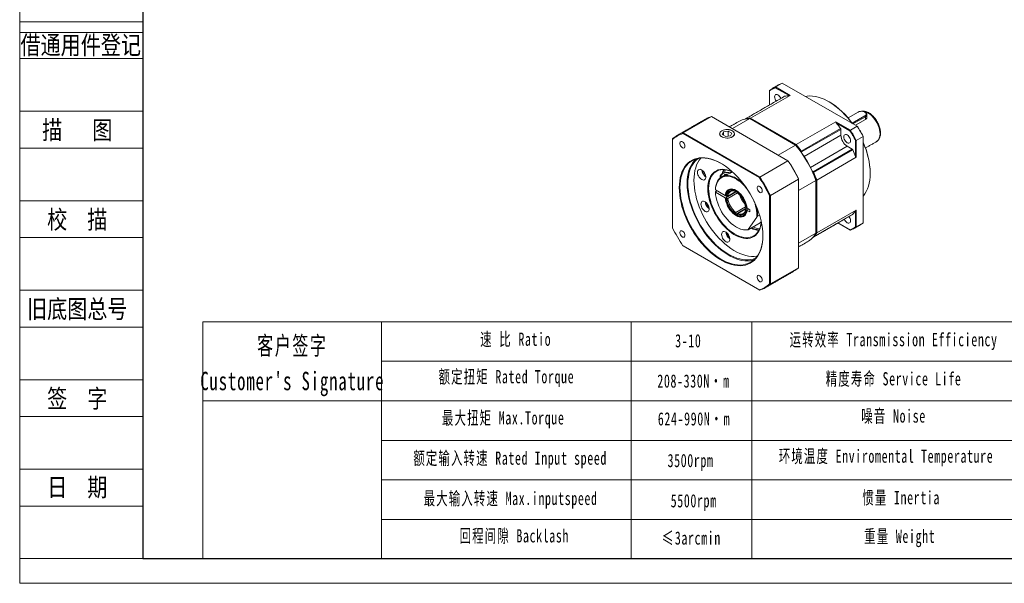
# Model space of a CAD drawing. Header units: millimetres. Extents: x -58 to 642, y -104 to 391.
# Tile 1 of 3: x -58 to 275, y -104 to 87. Entities that reach past the tile are written whole.
import ezdxf
from ezdxf.enums import TextEntityAlignment as Align

# ---------------------------------------------------------------- set-up
doc = ezdxf.new("R2010")
doc.units = ezdxf.units.MM
doc.header["$LTSCALE"] = 12
doc.layers.get('0').update_dxf_attribs({"lineweight": 18})
for name, color, linetype, lineweight in [('2细线层', 4, 'Continuous', 18), ('6文字层', 3, 'Continuous', 18), ('7标注层', 4, 'Continuous', 18), ('SLD-0', 7, 'Continuous', 18), ('图框_外框线', 7, 'Continuous', 18)]:
    doc.layers.add(name, color=color, linetype=linetype, lineweight=lineweight)
doc.styles.add('宋体', font='txt', dxfattribs={"width": 0.8})
doc.styles.add('标准', font='txt', dxfattribs={"width": 0.667})

msp = doc.modelspace()

# ---------------------------------------------------------------- linework, layer by layer
at = {"color": 7, "linetype": 'Continuous', "lineweight": 15}
for p, q in [((201.99, 61), (197.34, 63.68)), ((199.71, 65.25), (197.42, 63.93)), ((197.42, 63.93), (202.36, 61.08)), ((225.02, 50.65), (199.71, 65.25)), ((200.52, 60.79), (187.28, 53.15)), ((202.36, 61.08), (188.99, 53.37)), ((195.44, 62.58), (195.44, 57.87)), ((175.76, 53.95), (166.21, 48.44)), ((201.62, 39.02), (175.76, 53.95)), ((188.99, 53.37), (204.42, 44.46)), ((225.37, 55.43), (221.92, 53.44)), ((223.32, 51.66), (227.61, 54.14)), ((227.77, 53.88), (223.59, 51.47)), ((227.77, 53.88), (227.61, 54.14)), ((227.77, 52.93), (227.77, 53.88)), ((188.74, 53.22), (182.88, 49.84)), ((187.28, 53.15), (187.26, 53.05)), ((204.17, 44.31), (188.74, 53.22)), ((204.42, 44.46), (217.79, 52.17)), ((206.14, 42.27), (219.37, 49.91)), ((217.79, 52.17), (222.72, 49.32)), ((222.55, 49.13), (217.9, 51.81)), ((222.72, 49.32), (225.02, 50.65)), ((227.77, 52.93), (224.41, 51)), ((191.91, 33.31), (166.13, 48.2)), ((166.21, 48.44), (192.08, 33.51)), ((179.88, 48.78), (179.45, 47.85)), ((179.45, 47.85), (180.62, 47.18)), ((181.48, 49.03), (179.88, 48.78)), ((179.88, 47.61), (179.88, 48.78)), ((180.62, 47.18), (182.23, 47.42)), ((182.66, 48.35), (181.48, 49.03)), ((181.48, 47.31), (181.48, 49.03)), ((182.23, 47.42), (182.66, 48.35)), ((219.48, 49.61), (206.25, 41.96)), ((219.48, 47.66), (207.06, 40.48)), ((219.48, 49.61), (219.48, 47.66)), ((227, 47.2), (224.71, 45.88)), ((227, 17.99), (227, 47.2)), ((162.6, 46.16), (162.6, 16.39)), ((198.32, 40.93), (204.17, 44.31)), ((221.65, 43.91), (209.22, 36.74)), ((221.65, 43.91), (223.34, 42.93)), ((224.46, 40.46), (224.46, 45.83)), ((224.71, 45.88), (224.71, 40.18)), ((206.14, 42.27), (205.94, 42.12)), ((206.25, 41.96), (206.05, 41.96)), ((206.25, 41.96), (206.25, 41.68)), ((210.1, 35.29), (223.34, 42.93)), ((223.54, 42.69), (210.31, 35.04)), ((224.71, 40.18), (211.35, 32.47)), ((192.08, 33.51), (201.62, 39.02)), ((173.33, 34.59), (173.04, 35.46)), ((173.55, 34.72), (173.33, 34.59)), ((173.72, 34.32), (173.33, 34.59)), ((179.98, 33.95), (180.17, 34.36)), ((180.17, 34.36), (181.38, 34.54)), ((180.17, 34.03), (180.17, 34.36)), ((182.84, 35.26), (182.84, 35.19)), ((209.86, 35.43), (210.1, 35.29)), ((210, 35.12), (210.1, 35.29)), ((210.08, 34.95), (210.31, 35.04)), ((205.24, 32.76), (195.69, 27.25)), ((205.24, 2.89), (205.24, 32.76)), ((211.09, 32.32), (205.24, 28.94)), ((211.09, 14.5), (211.09, 32.32)), ((211.35, 32.47), (211.35, 14.65)), ((180.43, 27.22), (177.12, 29.14)), ((177.12, 28.55), (177.62, 28.84)), ((177.12, 28.4), (180.43, 26.49)), ((180.68, 26.51), (184.52, 28.73)), ((180.92, 26.96), (180.69, 27.1)), ((184.54, 28.15), (181.32, 26.29)), ((181.33, 27.02), (184.02, 28.58)), ((183.79, 28.87), (183.79, 28.6)), ((184.43, 28.8), (184.04, 28.57)), ((184.43, 28.23), (184.43, 28.5)), ((195.44, -2.57), (195.44, 27.2)), ((195.69, 27.25), (195.69, -2.62)), ((174.33, 24.06), (174.25, 24.63)), ((174.57, 24.2), (174.33, 24.06)), ((174.89, 23.51), (174.33, 24.06)), ((180.68, 26.37), (180.92, 26.23)), ((184.04, 21.56), (187.28, 23.42)), ((187.53, 23.15), (187.29, 23.29)), ((183.79, 21.24), (183.79, 20.97)), ((187.77, 23.12), (183.92, 20.89)), ((184.43, 20.6), (184.43, 20.87)), ((187.39, 22.75), (184.68, 21.19)), ((187.3, 22.55), (187.53, 22.41)), ((187.4, 22.78), (187.78, 23)), ((188.69, 22.46), (187.79, 22.98)), ((188.28, 22.7), (187.79, 22.41)), ((188.29, 22.69), (187.79, 22.39)), ((187.79, 22.24), (188.69, 21.72)), ((188.69, 21.72), (188.69, 22.46)), ((191.35, 20.24), (192.03, 20.63)), ((210.31, 13.27), (223.54, 20.91)), ((211.35, 14.65), (224.71, 22.36)), ((224.46, 16.72), (224.46, 22.09)), ((224.71, 22.36), (224.71, 16.67)), ((188.14, 15.67), (192.21, 18.02)), ((188.16, 15.8), (191.08, 19.95)), ((192.49, 18.3), (192.6, 18.46)), ((218.47, 17.98), (222.55, 15.62)), ((222.72, 15.52), (218.47, 17.98)), ((219.42, 18.53), (219.41, 18.52)), ((224.71, 16.67), (227, 17.99)), ((181.23, 14.07), (181.25, 14.39)), ((181.42, 14.18), (181.23, 14.07)), ((181.83, 13.24), (181.23, 14.07)), ((205.24, 11.12), (211.09, 14.5)), ((166.13, 10.28), (191.91, -4.61)), ((192.08, -4.7), (166.21, 10.23)), ((181.88, 13.27), (181.83, 13.24)), ((181.9, 13.24), (181.83, 13.24)), ((210.21, 13.3), (210.31, 13.27)), ((195.69, -2.62), (205.24, 2.89))]:
    msp.add_line(p, q, dxfattribs=at)
for p, q in [((64.25, -15.38), (64.25, -95.38)), ((148.7, -15.38), (148.7, -95.38))]:
    msp.add_line(p, q)
at = {"color": 7, "linetype": 'Continuous', "lineweight": 15, "flags": 128}
for points in [[(199.22, 60.05), (199.06, 60.38), (198.82, 60.73), (198.54, 61.02), (198.25, 61.24), (197.95, 61.36), (197.67, 61.39), (197.44, 61.32), (197.25, 61.15), (197.14, 60.9), (197.1, 60.58), (197.14, 60.21), (197.25, 59.83), (197.44, 59.45), (197.64, 59.14)], [(200.48, 60.78), (200.5, 60.79), (200.52, 60.79)], [(223.28, 51.64), (222.71, 52.4), (221.82, 53.49), (220.89, 54.53), (219.94, 55.5), (218.96, 56.41), (217.96, 57.24), (216.95, 58), (215.93, 58.67), (214.91, 59.26), (213.89, 59.76), (212.88, 60.18), (211.88, 60.5), (210.9, 60.72), (209.94, 60.85), (209.02, 60.88), (208.13, 60.82), (207.55, 60.73)], [(227.61, 54.14), (227.86, 54.33), (228.02, 54.55), (228.08, 54.79), (228.02, 55.02), (227.86, 55.24), (227.61, 55.43), (227.28, 55.58), (226.9, 55.67), (226.49, 55.7), (226.08, 55.67), (225.7, 55.58), (225.37, 55.43)], [(232.73, 48.1), (232.69, 48.76), (232.58, 49.46), (232.39, 50.17), (232.14, 50.89), (231.82, 51.6), (231.44, 52.28), (231, 52.94), (230.53, 53.55), (230.02, 54.1), (229.48, 54.58), (228.93, 54.98), (228.38, 55.3), (227.83, 55.53), (227.29, 55.67), (226.78, 55.71), (226.61, 55.7)], [(227.77, 55.35), (227.91, 55.25), (228.13, 55.04), (228.26, 54.8), (228.29, 54.55), (228.21, 54.3), (228.03, 54.07), (227.77, 53.88)], [(179.27, 49.13), (178.94, 48.9), (178.7, 48.62), (178.56, 48.33), (178.54, 48.03), (178.62, 47.73), (178.81, 47.44), (179.1, 47.19), (179.47, 46.97), (179.91, 46.81), (180.4, 46.7), (180.92, 46.65), (181.45, 46.67), (181.96, 46.74), (182.43, 46.88), (182.84, 47.07), (183.17, 47.31), (183.41, 47.58), (183.54, 47.88), (183.57, 48.18), (183.49, 48.48), (183.3, 48.76), (183.01, 49.02), (182.64, 49.23), (182.2, 49.4), (181.71, 49.51), (181.19, 49.56), (180.66, 49.54), (180.15, 49.46), (179.68, 49.32), (179.27, 49.13)], [(179.29, 49.12), (178.97, 48.89), (178.73, 48.62), (178.59, 48.33), (178.57, 48.03), (178.65, 47.73), (178.83, 47.45), (179.12, 47.2), (179.49, 46.99), (179.92, 46.82), (180.41, 46.71), (180.92, 46.67), (181.44, 46.68), (181.95, 46.76), (182.41, 46.9), (182.81, 47.09), (183.14, 47.32), (183.38, 47.59), (183.51, 47.88), (183.54, 48.18), (183.46, 48.47), (183.27, 48.76), (182.99, 49.01), (182.62, 49.22), (182.18, 49.38), (181.7, 49.49), (181.18, 49.54), (180.66, 49.52), (180.16, 49.44), (179.7, 49.31), (179.29, 49.12)], [(222.79, 45.75), (222.75, 46.11), (222.64, 46.5), (222.46, 46.87), (222.22, 47.22), (221.94, 47.51), (221.65, 47.73), (221.35, 47.86), (221.07, 47.88), (220.84, 47.81), (220.65, 47.64), (220.54, 47.39), (220.5, 47.07), (220.54, 46.7), (220.65, 46.32), (220.84, 45.94), (221.07, 45.59), (221.35, 45.3), (221.65, 45.08), (221.94, 44.96), (222.22, 44.93), (222.46, 45), (222.64, 45.17), (222.75, 45.43), (222.79, 45.75)], [(166.83, 43.9), (166.79, 44.22), (166.68, 44.55), (166.51, 44.87), (166.28, 45.15), (166.03, 45.36), (165.77, 45.48), (165.53, 45.51), (165.33, 45.44), (165.19, 45.28), (165.11, 45.04), (165.11, 44.74), (165.19, 44.41), (165.33, 44.08), (165.53, 43.78), (165.77, 43.54), (166.03, 43.36), (166.28, 43.29), (166.51, 43.31), (166.68, 43.42), (166.79, 43.63), (166.83, 43.9)], [(164.89, 29.95), (164.93, 31.12), (165.04, 32.24), (165.23, 33.3), (165.49, 34.31), (165.82, 35.24), (166.23, 36.1), (166.7, 36.89), (167.23, 37.6), (167.83, 38.22), (168.5, 38.76), (169.21, 39.2), (169.98, 39.55), (170.8, 39.81), (171.66, 39.97), (172.56, 40.03), (173.49, 40), (174.46, 39.87), (175.44, 39.64), (176.45, 39.32), (177.47, 38.9), (178.5, 38.4), (179.53, 37.8), (180.56, 37.12), (181.58, 36.36), (182.59, 35.52), (183.58, 34.6), (184.54, 33.62), (185.48, 32.58), (186.38, 31.47), (187.24, 30.32), (188.05, 29.12), (188.82, 27.88), (189.54, 26.61), (190.2, 25.31), (190.8, 23.99), (191.34, 22.67), (191.81, 21.34), (192.21, 20.01), (192.55, 18.69), (192.81, 17.38), (192.99, 16.1), (193.11, 14.85), (193.15, 13.64), (193.11, 12.47), (192.99, 11.35), (192.81, 10.29), (192.55, 9.28), (192.21, 8.35), (191.81, 7.49), (191.34, 6.7), (190.8, 5.99), (190.2, 5.37), (189.54, 4.83), (188.82, 4.39), (188.05, 4.04), (187.24, 3.78), (186.38, 3.62), (185.48, 3.56), (184.54, 3.59), (183.58, 3.72), (182.59, 3.95), (181.58, 4.27), (180.56, 4.69), (179.53, 5.19), (178.5, 5.79), (177.47, 6.47), (176.45, 7.23), (175.44, 8.07), (174.46, 8.99), (173.49, 9.97), (172.56, 11.02), (171.66, 12.12), (170.8, 13.27), (169.98, 14.47), (169.21, 15.71), (168.5, 16.98), (167.83, 18.28), (167.23, 19.6), (166.7, 20.92), (166.23, 22.26), (165.82, 23.58), (165.49, 24.91), (165.23, 26.21), (165.04, 27.49), (164.93, 28.74), (164.89, 29.95)], [(179.08, 38.07), (178.63, 38.32), (177.61, 38.82), (176.6, 39.24), (175.6, 39.55), (174.62, 39.78), (173.67, 39.91), (172.74, 39.94), (171.85, 39.88), (171, 39.72), (170.19, 39.47), (169.43, 39.12), (168.72, 38.68), (168.06, 38.15), (167.47, 37.53), (166.94, 36.83), (166.47, 36.05), (166.07, 35.19), (165.74, 34.27), (165.48, 33.27), (165.29, 32.22), (165.18, 31.11), (165.14, 29.95)], [(169.85, 32.38), (169.89, 33.53), (170, 34.63), (170.19, 35.67), (170.45, 36.66), (170.78, 37.57), (171.18, 38.42), (171.65, 39.19), (172.19, 39.88), (172.22, 39.92)], [(167.56, 31.35), (167.6, 32.51), (167.71, 33.61), (167.9, 34.67), (168.16, 35.66), (168.49, 36.59), (168.89, 37.45), (169.35, 38.23), (169.89, 38.93), (170.48, 39.54), (170.53, 39.59)], [(167.82, 31.2), (167.85, 32.35), (167.97, 33.45), (168.15, 34.5), (168.41, 35.48), (168.74, 36.4), (169.15, 37.24), (169.62, 38.01), (170.15, 38.7), (170.75, 39.31), (171.38, 39.8)], [(171.07, 35.11), (171.11, 35.47), (171.22, 35.75), (171.4, 35.96), (171.64, 36.09), (171.92, 36.11), (172.23, 36.04), (172.55, 35.87), (172.87, 35.62), (173.17, 35.3), (173.43, 34.93), (173.64, 34.52), (173.79, 34.1), (173.86, 33.69), (173.86, 33.32), (173.79, 32.99), (173.64, 32.74), (173.43, 32.58), (173.17, 32.5), (172.87, 32.53), (172.55, 32.64), (172.23, 32.85), (171.92, 33.14), (171.64, 33.49), (171.4, 33.89), (171.22, 34.3), (171.11, 34.72), (171.07, 35.11)], [(174.56, 29.66), (174.6, 30.58), (174.71, 31.46), (174.9, 32.28), (175.16, 33.03), (175.48, 33.71), (175.88, 34.32), (176.34, 34.84), (176.86, 35.28), (177.43, 35.63), (178.06, 35.88), (178.73, 36.04), (179.44, 36.11), (180.19, 36.07), (180.96, 35.94), (181.76, 35.72), (182.57, 35.4), (182.88, 35.26)], [(182.91, 35.23), (182.71, 35.32), (181.91, 35.63), (181.13, 35.85), (180.36, 35.98), (179.63, 36.01), (178.93, 35.95), (178.26, 35.79), (177.65, 35.54), (177.08, 35.2), (176.57, 34.77), (176.11, 34.25), (175.72, 33.66), (175.4, 32.98), (175.15, 32.24), (174.96, 31.44), (174.85, 30.57), (174.82, 29.66)], [(177.12, 29.29), (177.18, 30.08), (177.33, 30.82), (177.54, 31.49), (177.82, 32.1), (178.17, 32.63), (178.58, 33.08), (179.05, 33.45), (179.58, 33.73), (180.15, 33.91), (180.76, 34), (181.41, 33.99), (182.09, 33.89), (182.79, 33.7), (183.51, 33.41), (184.23, 33.04), (184.96, 32.58), (185.67, 32.04), (186.38, 31.42), (186.53, 31.28)], [(187.97, 29.25), (187.66, 29.65), (187.03, 30.4), (186.36, 31.09), (185.66, 31.72), (184.95, 32.27), (184.24, 32.74), (183.52, 33.13), (182.8, 33.43), (182.1, 33.64), (181.42, 33.75), (180.78, 33.77), (180.16, 33.69), (179.59, 33.52), (179.06, 33.25), (178.59, 32.89), (178.18, 32.45), (177.83, 31.93), (177.54, 31.33), (177.33, 30.66), (177.18, 29.93), (177.12, 29.14)], [(178.77, 33.25), (178.74, 33.35), (178.71, 33.56)], [(182.09, 34.82), (181.78, 34.91), (181.34, 34.98), (180.88, 34.98), (180.43, 34.93), (180.01, 34.82), (179.65, 34.65), (179.37, 34.45), (179.17, 34.21), (179.08, 33.95), (179.09, 33.68), (179.16, 33.52)], [(227, 27.04), (227.1, 27.15), (227.63, 27.85), (228.1, 28.63), (228.5, 29.48), (228.83, 30.41), (229.08, 31.41), (229.27, 32.46), (229.38, 33.57), (229.42, 34.73)], [(165.14, 29.95), (165.18, 28.75), (165.29, 27.51), (165.48, 26.24), (165.74, 24.95), (166.07, 23.64), (166.47, 22.32), (166.94, 21), (167.47, 19.69), (168.06, 18.38), (168.72, 17.1), (169.43, 15.84), (170.19, 14.61), (171, 13.42), (171.85, 12.28), (172.74, 11.19), (173.67, 10.15), (174.62, 9.18), (175.6, 8.27), (176.6, 7.44), (177.61, 6.68), (178.63, 6.01), (179.66, 5.42), (180.68, 4.91), (181.69, 4.5), (182.69, 4.18), (183.67, 3.96), (184.62, 3.83), (185.55, 3.79), (186.44, 3.86), (187.29, 4.02), (188.1, 4.27), (188.86, 4.62), (189.57, 5.06), (190.23, 5.59), (190.82, 6.21), (191.35, 6.91), (191.82, 7.69), (192.22, 8.54), (192.55, 9.47), (192.81, 10.46), (193, 11.52), (193.11, 12.63), (193.14, 13.69)], [(190.18, 5.55), (189.71, 5.41), (188.86, 5.25), (187.96, 5.19), (187.04, 5.22), (186.08, 5.35), (185.1, 5.58), (184.11, 5.9), (183.09, 6.31), (182.07, 6.81), (181.05, 7.4), (180.03, 8.08), (179.02, 8.83), (178.02, 9.67), (177.04, 10.57), (176.09, 11.55), (175.16, 12.58), (174.27, 13.67), (173.42, 14.82), (172.61, 16.01), (171.85, 17.24), (171.14, 18.5), (170.48, 19.78), (169.89, 21.08), (169.35, 22.4), (168.89, 23.72), (168.49, 25.04), (168.16, 26.35), (167.9, 27.64), (167.71, 28.91), (167.6, 30.15), (167.56, 31.35)], [(190.79, 6.17), (190.63, 6.1), (189.85, 5.82), (189.01, 5.62), (188.14, 5.53), (187.23, 5.53), (186.29, 5.63), (185.32, 5.83), (184.34, 6.12), (183.34, 6.5), (182.32, 6.98), (181.31, 7.54), (180.29, 8.19), (179.29, 8.92), (178.29, 9.74), (177.31, 10.62), (176.36, 11.57), (175.44, 12.59), (174.54, 13.67), (173.69, 14.8), (172.88, 15.97), (172.12, 17.19), (171.4, 18.44), (170.75, 19.71), (170.15, 21), (169.62, 22.31), (169.15, 23.62), (168.74, 24.93), (168.41, 26.23), (168.15, 27.51), (167.97, 28.78), (167.85, 30.01), (167.82, 31.2)], [(191.31, 6.85), (191.05, 6.8), (190.18, 6.7), (189.27, 6.71), (188.33, 6.81), (187.36, 7), (186.37, 7.29), (185.37, 7.68), (184.36, 8.15), (183.35, 8.72), (182.33, 9.37), (181.32, 10.1), (180.33, 10.91), (179.35, 11.8), (178.4, 12.75), (177.47, 13.77), (176.58, 14.84), (175.73, 15.97), (174.92, 17.15), (174.15, 18.36), (173.44, 19.61), (172.78, 20.89), (172.19, 22.18), (171.65, 23.48), (171.18, 24.8), (170.78, 26.11), (170.45, 27.41), (170.19, 28.69), (170, 29.95), (169.89, 31.18), (169.85, 32.38)], [(192.93, 28.83), (192.89, 29.15), (192.78, 29.48), (192.61, 29.8), (192.38, 30.08), (192.13, 30.29), (191.87, 30.42), (191.63, 30.45), (191.43, 30.38), (191.29, 30.21), (191.21, 29.97), (191.21, 29.68), (191.29, 29.35), (191.43, 29.02), (191.63, 28.72), (191.87, 28.47), (192.13, 28.3), (192.38, 28.22), (192.61, 28.24), (192.78, 28.36), (192.89, 28.56), (192.93, 28.83)], [(192.61, 18.41), (192.55, 17.85), (192.4, 17), (192.18, 16.22), (191.89, 15.5), (191.53, 14.85), (191.1, 14.29), (190.61, 13.81), (190.06, 13.42), (189.46, 13.11), (188.81, 12.91), (188.12, 12.79), (187.39, 12.78), (186.63, 12.86), (185.84, 13.04), (185.03, 13.31), (184.22, 13.67), (183.39, 14.13), (182.57, 14.66), (181.76, 15.28), (180.96, 15.98), (180.19, 16.75), (179.44, 17.57), (178.73, 18.46), (178.06, 19.4), (177.43, 20.37), (176.86, 21.39), (176.34, 22.42), (175.88, 23.48), (175.48, 24.54), (175.16, 25.6), (174.9, 26.65), (174.71, 27.68), (174.6, 28.69), (174.56, 29.66)], [(174.82, 29.66), (174.85, 28.7), (174.96, 27.71), (175.15, 26.69), (175.4, 25.65), (175.72, 24.61), (176.11, 23.56), (176.57, 22.52), (177.08, 21.5), (177.65, 20.51), (178.26, 19.54), (178.93, 18.62), (179.63, 17.75), (180.36, 16.93), (181.13, 16.17), (181.91, 15.49), (182.71, 14.88), (183.52, 14.35), (184.33, 13.9), (185.14, 13.54), (185.93, 13.27), (186.71, 13.1), (187.46, 13.02), (188.18, 13.03), (188.86, 13.14), (189.51, 13.35), (190.1, 13.64), (190.64, 14.03), (191.12, 14.51), (191.54, 15.06), (191.9, 15.7), (192.19, 16.41), (192.41, 17.18), (192.55, 18.02), (192.6, 18.45)], [(177.12, 28.4), (177.19, 27.5), (177.34, 26.56), (177.57, 25.61), (177.88, 24.64), (178.26, 23.67), (178.7, 22.72), (179.21, 21.79), (179.77, 20.89), (180.38, 20.04), (181.04, 19.24), (181.73, 18.51), (182.45, 17.84), (183.18, 17.26), (183.93, 16.76), (184.68, 16.35), (185.42, 16.04), (186.15, 15.82), (186.86, 15.71), (187.53, 15.71), (188.16, 15.8)], [(180.43, 27.22), (180.52, 27.8), (180.68, 28.3), (180.93, 28.73), (181.24, 29.07), (181.61, 29.32), (182.04, 29.46), (182.52, 29.5), (183.03, 29.43), (183.56, 29.26), (184.11, 29), (184.65, 28.63), (185.19, 28.19), (185.7, 27.66), (186.17, 27.07), (186.6, 26.43), (186.98, 25.76), (187.29, 25.06), (187.53, 24.35), (187.7, 23.65), (187.79, 22.98)], [(184.17, 28.96), (183.71, 29.18), (183.2, 29.34), (182.7, 29.41), (182.25, 29.37), (181.83, 29.23), (181.47, 29), (181.17, 28.67), (180.93, 28.26), (180.77, 27.78), (180.69, 27.22)], [(180.69, 27.25), (180.78, 27.82), (180.96, 28.31), (181.21, 28.73), (181.54, 29.05), (181.92, 29.27), (182.37, 29.39), (182.86, 29.4), (183.38, 29.3), (183.92, 29.09)], [(183.79, 28.87), (183.27, 29.07), (182.77, 29.16), (182.3, 29.15), (181.88, 29.04), (181.51, 28.83), (181.19, 28.52), (180.95, 28.12), (180.78, 27.64), (180.69, 27.1)], [(172.22, 24.36), (172.26, 24.71), (172.37, 25), (172.55, 25.21), (172.79, 25.33), (173.07, 25.35), (173.38, 25.28), (173.71, 25.12), (174.03, 24.87), (174.32, 24.54), (174.58, 24.17), (174.79, 23.76), (174.94, 23.34), (175.01, 22.93), (175.01, 22.56), (174.94, 22.24), (174.79, 21.98), (174.58, 21.82), (174.32, 21.74), (174.03, 21.77), (173.71, 21.89), (173.38, 22.1), (173.07, 22.38), (172.79, 22.73), (172.55, 23.13), (172.37, 23.54), (172.26, 23.96), (172.22, 24.36)], [(187.79, 22.24), (187.7, 21.67), (187.53, 21.16), (187.29, 20.74), (186.98, 20.4), (186.6, 20.15), (186.17, 20.01), (185.7, 19.97), (185.19, 20.03), (184.65, 20.2), (184.11, 20.47), (183.56, 20.83), (183.03, 21.28), (182.52, 21.81), (182.04, 22.39), (181.61, 23.03), (181.24, 23.71), (180.93, 24.41), (180.68, 25.12), (180.52, 25.82), (180.43, 26.49)], [(183.87, 20.93), (184.24, 20.69), (184.76, 20.43), (185.28, 20.27), (185.77, 20.21), (186.23, 20.24), (186.64, 20.38), (187, 20.62), (187.3, 20.94), (187.54, 21.35), (187.7, 21.84), (187.79, 22.39)], [(187.3, 22.55), (187.21, 22.04), (187.06, 21.59), (186.83, 21.22), (186.55, 20.93), (186.2, 20.73), (185.81, 20.62), (185.37, 20.61), (184.91, 20.69), (184.43, 20.87)], [(184.43, 20.6), (184.95, 20.4), (185.45, 20.31), (185.92, 20.32), (186.35, 20.43), (186.72, 20.65), (187.04, 20.97), (187.28, 21.37), (187.45, 21.86), (187.53, 22.41)], [(187.79, 22.41), (187.7, 21.83), (187.53, 21.33), (187.27, 20.9), (186.95, 20.57), (186.56, 20.35), (186.11, 20.23), (185.62, 20.22), (185.1, 20.32), (184.55, 20.53)], [(184.68, 21.19), (185.19, 21.01), (185.68, 20.94), (186.13, 20.98), (186.53, 21.14), (186.86, 21.41), (187.13, 21.78), (187.15, 21.84)], [(223.54, 20.91), (223.53, 20.9), (223.52, 20.89)], [(220.67, 19.25), (220.84, 18.92), (221.07, 18.57), (221.35, 18.28), (221.65, 18.06), (221.94, 17.94), (222.22, 17.91), (222.46, 17.98), (222.64, 18.15), (222.75, 18.4), (222.79, 18.72)], [(166.83, 13.76), (166.79, 14.08), (166.68, 14.41), (166.51, 14.73), (166.28, 15.01), (166.03, 15.22), (165.77, 15.34), (165.53, 15.37), (165.33, 15.31), (165.19, 15.14), (165.11, 14.9), (165.11, 14.6), (165.19, 14.28), (165.33, 13.95), (165.53, 13.64), (165.77, 13.4), (166.03, 13.23), (166.28, 13.15), (166.51, 13.17), (166.68, 13.28), (166.79, 13.49), (166.83, 13.76)], [(179.22, 14.12), (179.26, 14.47), (179.37, 14.76), (179.55, 14.97), (179.78, 15.09), (180.06, 15.12), (180.37, 15.05), (180.7, 14.88), (181.02, 14.63), (181.32, 14.31), (181.58, 13.93), (181.79, 13.53), (181.93, 13.11), (182.01, 12.7), (182.01, 12.32), (181.93, 12), (181.79, 11.75), (181.58, 11.58), (181.32, 11.51), (181.02, 11.53), (180.7, 11.65), (180.37, 11.86), (180.06, 12.15), (179.78, 12.5), (179.55, 12.89), (179.37, 13.31), (179.26, 13.73), (179.22, 14.12)], [(192.93, -1.31), (192.89, -0.99), (192.78, -0.66), (192.61, -0.34), (192.38, -0.06), (192.13, 0.15), (191.87, 0.28), (191.63, 0.31), (191.43, 0.24), (191.29, 0.08), (191.21, -0.17), (191.21, -0.46), (191.29, -0.79), (191.43, -1.12), (191.63, -1.42), (191.87, -1.67), (192.13, -1.84), (192.38, -1.92), (192.61, -1.9), (192.78, -1.78), (192.89, -1.58), (192.93, -1.31)]]:
    msp.add_lwpolyline(points, dxfattribs=at)
at = {"color": 7, "linetype": 'Continuous', "lineweight": 15}
for centre, radius, start, end in [((200.97, 55.49), 9.15, 112.8038, 127.2069), ((200.9, 55.32), 9.09, 113.0472, 126.9636), ((203.27, 56.8), 9.16, 112.8081, 119.9899), ((202.48, 51.93), 9.07, 93.0823, 102.4863), ((201.78, 36.33), 26.44, 35.2689, 58.6301), ((178.85, 44.41), 10.03, 107.9677, 119.9623), ((189.26, 44.2), 9.17, 91.6631, 102.4519), ((188.9, 44.8), 8.42, 91.1266, 119.5128), ((187.32, 53.02), 0.141, 105.0849, 171.1489), ((188.3, 27.37), 38.39, 35.9583, 39.552), ((218.94, 49.58), 0.544, 2.4554, 37.0753), ((185.05, 25.28), 47.34, 27.595, 32.405), ((185.35, 25.45), 47.03, 27.6765, 32.3235), ((169.29, 38.94), 9.99, 107.9475, 132.0632), ((169.22, 38.77), 9.92, 108.1534, 131.8574), ((224.18, 47.87), 4.7, 182.6055, 237.3945), ((182.81, 23.98), 47.03, 27.6765, 32.3235), ((182.76, 23.95), 47.34, 27.595, 32.405), ((229.85, 47.81), 2.89, 305.6209, 5.6913), ((173.67, 18.71), 39.82, 19.9913, 40.0087), ((173.96, 18.88), 39.53, 20.0561, 39.9439), ((175.21, 19.83), 37.96, 35.9537, 40.0484), ((175.18, 19.82), 38.24, 35.9531, 40.1149), ((202.89, 34.22), 26.54, 1.4096, 24.6894), ((202.46, 34.02), 26.97, 1.4942, 24.4959), ((205.7, 41.94), 0.544, 2.4554, 37.0753), ((223.04, 42.47), 0.544, 22.9239, 57.5461), ((188.48, 27.04), 38.39, 20.4483, 24.0419), ((159.12, 10.31), 51.29, 25.9604, 34.0396), ((159.42, 10.48), 50.98, 26.0301, 33.9699), ((174.92, 35.72), 2.25, 178.123, 241.8716), ((185.85, 32.97), 6.62, 152.6331, 164.9688), ((186.32, 33.04), 6.85, 154.3545, 165.1031), ((187.04, 33.26), 7.07, 157.5377, 165.9357), ((184.87, 32.62), 3.64, 130.147, 140.7569), ((149.62, 4.83), 50.98, 26.0301, 33.9699), ((149.58, 4.8), 51.29, 25.9604, 34.0396), ((175.41, 19.48), 37.96, 19.9519, 24.0464), ((209.81, 34.83), 0.544, 22.9239, 57.5461), ((175.39, 19.46), 38.24, 19.8854, 24.047), ((182.8, 27.01), 1.87, 58.0738, 181.34), ((183.08, 27.07), 1.75, 88.6271, 181.4092), ((179.93, 22.32), 7.65, 6.2388, 53.9465), ((180.18, 22.46), 7.16, 6.5943, 53.6048), ((192.24, 29.43), 7.18, 196.0793, 223.9153), ((176.07, 24.96), 2.25, 178.123, 241.8716), ((188.28, 27.14), 7.64, 185.8447, 233.9701), ((188.01, 26.98), 7.13, 186.085, 233.7161), ((188.11, 27.05), 6.83, 186.3401, 233.4514), ((178.23, 20.52), 12.87, 357.4687, 24.3278), ((179.9, 20.65), 11.46, 357.9193, 14.6777), ((220.31, 18.61), 2.48, 2.618, 38.6887), ((216.85, 27.04), 9.08, 317.5235, 326.9263), ((193.14, 23.88), 7.95, 245.4119, 261.9885), ((218.99, 23.98), 9.09, 293.0472, 306.9636), ((219.18, 23.95), 9.15, 292.8038, 307.2069), ((221.46, 25.28), 9.16, 300.0039, 307.2035), ((208.41, 38.76), 50.98, 206.0301, 213.9699), ((183.07, 14.73), 2.25, 178.123, 241.8716), ((187.47, 21.64), 6, 237.381, 276.4131), ((192.29, 23.19), 7.69, 245.2774, 266.4297), ((192.57, 23.4), 7.75, 245.2969, 264.9691), ((203.91, 18.83), 8.39, 300.4205, 328.9448), ((203.54, 19.46), 9.17, 317.558, 328.3453), ((210.21, 13.38), 0.146, 250.1338, 313.6208), ((198.52, 10.34), 10.03, 300.0279, 312.0473), ((188.81, 4.82), 9.92, 288.1534, 311.8574), ((189, 4.8), 9.99, 287.9475, 312.0632)]:
    msp.add_arc(centre, radius, start, end, dxfattribs=at)
for major_axis, ratio, start_param, end_param in [((16.55, 28.66), 0.577335, 0.485168, 0.501414), ((16.55, 28.66), 0.577335, 5.781852, 5.798098), ((33.09, 0), 0.577382, 0.485128, 0.501374), ((33.09, 0), 0.577382, 5.781811, 5.798058)]:
    msp.add_ellipse((195.44, 31.27), major_axis=major_axis, ratio=ratio, start_param=start_param, end_param=end_param, dxfattribs=at)
for points, degree in [([(198.69, 64.74), (196.39, 63.42)], 1), ([(197.42, 63.93), (197.4, 63.85), (197.37, 63.76), (197.34, 63.68)], 3), ([(200.48, 60.78), (187.25, 53.14)], 1), ([(195.44, 62.78), (195.44, 62.71), (195.44, 62.65), (195.44, 62.58)], 3), ([(215.55, 58.9), (215.42, 58.98)], 1), ([(188.99, 53.37), (188.96, 53.29), (188.93, 53.21), (188.9, 53.13)], 3), ([(227.77, 55.35), (227.61, 55.43)], 1), ([(228.29, 53.67), (228.29, 54.61)], 1), ([(173.84, 53.1), (164.3, 47.59)], 1), ([(184.76, 52.13), (181.84, 50.44)], 1), ([(187.24, 53.13), (187.01, 53)], 1), ([(225.02, 50.65), (225.04, 50.63), (225.07, 50.61), (225.09, 50.6)], 3), ([(166.13, 48.2), (166.21, 48.44)], 1), ([(179.29, 49.12), (179.27, 49.11)], 1), ([(182.84, 49.11), (182.81, 49.12)], 1), ([(222.55, 49.13), (222.61, 49.19), (222.67, 49.26), (222.72, 49.32)], 3), ([(227, 47.3), (227, 47.27), (227, 47.24), (227, 47.2)], 3), ([(162.6, 46.36), (162.6, 46.16)], 1), ([(204.27, 44.25), (204.17, 44.31)], 1), ([(204.27, 44.25), (204.32, 44.32), (204.37, 44.39), (204.42, 44.46)], 3), ([(224.46, 45.83), (224.54, 45.85), (224.63, 45.86), (224.71, 45.88)], 3), ([(227.8, 43.31), (231.54, 45.46)], 1), ([(201.71, 38.97), (201.62, 39.02)], 1), ([(178.71, 33.55), (178.71, 33.2)], 1), ([(179.47, 33.69), (179.2, 33.54)], 1), ([(192.08, 33.51), (191.91, 33.31)], 1), ([(229.42, 34.73), (229.42, 34.87)], 1), ([(205.24, 32.76), (205.24, 32.86)], 1), ([(211.35, 32.47), (211.26, 32.46), (211.18, 32.44), (211.09, 32.43)], 3), ([(211.09, 32.32), (211.09, 32.43)], 1), ([(177.12, 29.14), (177.12, 29.29)], 1), ([(177.12, 28.55), (177.12, 28.4)], 1), ([(180.69, 27.22), (180.43, 27.22)], 1), ([(180.69, 27.1), (180.69, 27.25)], 1), ([(183.92, 29.09), (183.79, 28.87)], 1), ([(184.43, 28.5), (184.55, 28.72)], 1), ([(195.44, 27.2), (195.69, 27.25)], 1), ([(180.43, 26.49), (180.69, 26.49)], 1), ([(180.68, 26.51), (180.68, 26.37)], 1), ([(183.79, 20.97), (183.92, 20.89)], 1), ([(184.55, 20.53), (184.43, 20.6)], 1), ([(187.78, 23.15), (187.53, 23.15)], 1), ([(187.53, 22.41), (187.79, 22.41)], 1), ([(187.79, 22.39), (187.79, 22.24)], 1), ([(191.35, 20.24), (191.08, 19.95)], 1), ([(210.28, 13.25), (223.52, 20.89)], 1), ([(184.11, 16.65), (184.23, 16.58)], 1), ([(192.21, 18.02), (192.49, 18.3)], 1), ([(210.04, 13.11), (219.41, 18.52)], 1), ([(223.75, 16.03), (226.04, 17.35)], 1), ([(224.71, 16.67), (224.63, 16.68), (224.54, 16.7), (224.46, 16.72)], 3), ([(188.16, 15.8), (188.14, 15.67)], 1), ([(211.35, 14.65), (211.26, 14.66), (211.18, 14.67), (211.09, 14.68)], 3), ([(222.72, 15.52), (222.67, 15.55), (222.61, 15.59), (222.55, 15.62)], 3), ([(166.21, 10.23), (166.13, 10.28)], 1), ([(205.24, 9.91), (208.15, 11.6)], 1), ([(193.99, -3.85), (203.54, 1.66)], 1), ([(195.69, -2.62), (195.44, -2.57)], 1), ([(191.91, -4.61), (192.08, -4.7)], 1)]:
    msp.add_open_spline(points, degree=degree, dxfattribs=at)
for points, knots in [([(231.5, 45.45), (231.54, 45.47), (231.72, 45.56), (231.99, 45.79), (232.3, 46.15), (232.55, 46.58), (232.73, 47.07), (232.85, 47.6), (232.88, 48.03), (232.89, 48.39), (232.88, 48.75), (232.82, 49.31), (232.67, 49.98), (232.47, 50.66), (232.2, 51.33), (231.88, 51.99), (231.5, 52.63), (231.08, 53.23), (230.62, 53.78), (230.13, 54.29), (229.62, 54.73), (229.08, 55.1), (228.53, 55.4), (227.98, 55.62), (227.44, 55.74), (226.92, 55.78), (226.61, 55.72), (226.46, 55.7)], [0, 0, 0, 0, 0.0120433, 0.0529001, 0.0937168, 0.1350779, 0.1773787, 0.220647, 0.2629049, 0.2725381, 0.2962035, 0.3406226, 0.3849651, 0.4292133, 0.4733742, 0.5174771, 0.5615602, 0.6056638, 0.6498191, 0.6940704, 0.7384607, 0.7830238, 0.8277681, 0.8726364, 0.9173697, 0.9615765, 1, 1, 1, 1]), ([(228.28, 53.79), (228.27, 53.67), (228.25, 53.4), (228.03, 53.11), (227.83, 52.97), (227.77, 52.93)], [0, 0, 0, 0, 0.371784, 0.80718, 1, 1, 1, 1]), ([(172.59, 35.83), (172.59, 35.73), (172.59, 35.51), (172.67, 35.15), (172.82, 34.77), (173.03, 34.41), (173.28, 34.09), (173.55, 33.82), (173.75, 33.7), (173.84, 33.65)], [0, 0, 0, 0, 0.1256231, 0.273716, 0.4214728, 0.5689016, 0.7166402, 0.8652627, 1, 1, 1, 1]), ([(182.2, 34.86), (182.09, 34.9), (181.85, 34.98), (181.42, 35.05), (180.95, 35.06), (180.48, 35.02), (180.04, 34.92), (179.63, 34.77), (179.27, 34.56), (179, 34.31), (178.82, 34.03), (178.72, 33.78), (178.72, 33.62), (178.73, 33.56)], [0, 0, 0, 0, 0.076318, 0.175427, 0.274278, 0.3732, 0.472513, 0.57263, 0.67394, 0.776289, 0.865216, 0.950471, 1, 1, 1, 1]), ([(179.47, 33.69), (179.52, 33.72), (179.68, 33.81), (180.11, 34.01), (180.68, 34.24), (181.28, 34.47), (181.85, 34.7), (182.44, 34.95), (182.75, 35.14), (182.87, 35.21)], [0, 0, 0, 0, 0.062723, 0.214897, 0.445892, 0.560482, 0.679545, 0.879228, 1, 1, 1, 1]), ([(181.33, 27.02), (181.28, 27.02), (181.14, 27), (181.01, 26.97), (180.92, 26.96)], [0, 0, 0, 0, 0.378996, 1, 1, 1, 1]), ([(183.79, 28.6), (183.84, 28.59), (183.93, 28.58), (184.01, 28.58), (184.04, 28.57)], [0, 0, 0, 0, 0.6203221, 1, 1, 1, 1]), ([(173.74, 25.08), (173.74, 25.07), (173.72, 24.95), (173.76, 24.69), (173.85, 24.31), (174.01, 23.93), (174.23, 23.58), (174.49, 23.27), (174.75, 23.03), (174.92, 22.94), (174.99, 22.9)], [0, 0, 0, 0, 0.012094, 0.158597, 0.306729, 0.454423, 0.6019, 0.749815, 0.898791, 1, 1, 1, 1]), ([(180.92, 26.23), (181, 26.24), (181.14, 26.26), (181.27, 26.28), (181.32, 26.29)], [0, 0, 0, 0, 0.627609, 1, 1, 1, 1]), ([(184.04, 21.56), (184.01, 21.52), (183.93, 21.41), (183.84, 21.31), (183.79, 21.24)], [0, 0, 0, 0, 0.371506, 1, 1, 1, 1]), ([(184.43, 20.87), (184.48, 20.94), (184.56, 21.04), (184.65, 21.15), (184.68, 21.19)], [0, 0, 0, 0, 0.628494, 1, 1, 1, 1]), ([(187.4, 22.78), (187.39, 22.75), (187.35, 22.67), (187.32, 22.6), (187.3, 22.55)], [0, 0, 0, 0, 0.372391, 1, 1, 1, 1]), ([(180.73, 14.84), (180.73, 14.73), (180.74, 14.49), (180.83, 14.12), (180.99, 13.74), (181.2, 13.38), (181.45, 13.06), (181.72, 12.81), (181.91, 12.71), (181.99, 12.66)], [0, 0, 0, 0, 0.143409, 0.29147, 0.439132, 0.586522, 0.734294, 0.883036, 1, 1, 1, 1])]:
    msp.add_open_spline(points, degree=3, knots=knots, dxfattribs=at)
at = {"layer": '2细线层'}
for p, q in [((-57.88, 85.92), (-16.27, 85.92)), ((-57.88, 82.37), (-16.27, 82.37)), ((-57.88, 73.48), (-16.27, 73.48)), ((-57.88, 55.71), (-16.27, 55.71)), ((-57.88, 43.27), (-16.27, 43.27)), ((-57.88, 25.49), (-16.27, 25.49)), ((-57.88, 13.05), (-16.27, 13.05)), ((-57.88, -4.72), (-16.27, -4.72)), ((-57.88, -17.17), (-16.27, -17.17)), ((-57.88, -34.94), (-16.27, -34.94)), ((-57.88, -47.38), (-16.27, -47.38)), ((-57.88, -65.15), (-16.27, -65.15)), ((-57.88, -77.6), (-16.27, -77.6)), ((-57.88, -95.37), (-16.27, -95.37))]:
    msp.add_line(p, q, dxfattribs=at)
at = {"layer": '7标注层', "color": 0}
msp.add_line((3.9, -15.38), (3.9, -95.37), dxfattribs=at)
at = {"layer": 'SLD-0'}
msp.add_line((189.39, -15.38), (189.39, -95.36), dxfattribs=at)
at = {"layer": '图框_外框线'}
for p, q in [((3.9, -15.38), (633.67, -15.38)), ((64.25, -28.72), (418.2, -28.72)), ((3.9, -42.07), (633.67, -42.07)), ((64.25, -55.42), (633.67, -55.42)), ((64.25, -68.77), (633.67, -68.77)), ((64.25, -82.11), (633.67, -82.11))]:
    msp.add_line(p, q, dxfattribs=at)
at = {"layer": '图框_外框线', "color": 3}
msp.add_lwpolyline([(-57.93, -103.7), (642, -103.7), (642, 391.25), (-57.93, 391.25)], close=True, dxfattribs=at)
at = {"layer": '图框_外框线', "color": 3, "lineweight": 25}
msp.add_lwpolyline([(-16.27, -95.37), (633.67, -95.37), (633.67, 382.92), (-16.27, 382.92)], close=True, dxfattribs=at)

# ---------------------------------------------------------------- texts
at = {"layer": '6文字层', "color": 3, "style": '宋体', "width": 0.8}
for s, p in [('借通用件登记', (-37.3, 78.16)), ('描   图', (-38.48, 49.49)), ('校  描', (-38.48, 19.27)), ('旧底图总号', (-38.48, -10.94)), ('签  字', (-38.48, -41.16)), ('日  期', (-38.47, -71.2))]:
    msp.add_text(s, height=6.221, dxfattribs=at).set_placement(p, align=Align.MIDDLE)
at = {"layer": 'SLD-0', "color": 1, "attachment_point": 2, "line_spacing_factor": 1.15057, "style": '标准'}
for s, insert, char_height, width in [("\\T1.1;客户签字\\PCustomer's Signature", (34.18, -20.32), 6.2285, 77.4833), ('\\T1.1;速 比 Ratio', (109.64, -19.05), 4.4489, 36.3518), ('\\pxqc;{\\T1.1;3-10}', (167.95, -19.56), 4.4489, 18.9159), ('\\T1.1;运转效率 Transmission Efficiency', (237.31, -19.18), 4.4489, 75.6032), ('\\T1.1;额定扭矩 Rated Torque', (106.51, -31.7), 4.4489, 78.9896), ('{\\T1.1;208-330N·m}', (169.71, -33.16), 4.4489, 36.8488), ('\\T1.1;精度寿命 Service Life', (237.31, -32.41), 4.4489, 59.3431), ('\\T1.1;最大扭矩 Max.Torque', (105.42, -45.61), 4.4489, 52.5152), ('{\\T1.1;624-990N·m}', (169.87, -45.94), 4.4489, 44.2467), ('\\T1.1;噪音 Noise', (237.31, -44.99), 4.4489, 39.2572), ('\\T1.1;额定输入转速 Rated Input speed', (107.76, -59.2), 4.4489, 69.8187), ('{\\T1.1;环境温度 Enviromental Temperature}', (234.76, -58.53), 4.4489, 129.3552), ('\\T1.1;3500rpm', (168.72, -60.01), 4.4489, 30.655), ('\\T1.1;最大输入转速 Max.inputspeed ', (107.92, -72.8), 4.4489, 70.222), ('\\T1.1;5500rpm', (169.78, -73.6), 4.4489, 97.2795), ('\\T1.1;回程间隙 Backlash', (109.17, -85.45), 4.4489, 56.939), ('{\\T1.1;≤3arcmin }', (168.96, -86.19), 4.4489, 34.2234), ('\\T1.1;重量 Weight', (239.38, -85.61), 4.4489, 34.594)]:
    msp.add_mtext(s, dxfattribs=dict(at, insert=insert, char_height=char_height, width=width))

# ---------------------------------------------------------------- next in the draw order: texts
at = {"layer": 'SLD-0', "color": 1, "char_height": 4.4489, "width": 129.3552, "attachment_point": 2, "style": '标准', "bg_fill": 2}
for s, insert in [('{\\fSimSun|b0|i0|c134|p2;\\T1.1;设计 \\fArial|b0|i0|c0|p34;Design\\fSimSun|b0|i0|c134|p2;：}', (336.12, -60.47)), ('{\\T1.1;日期 Date：}', (334.18, -86.38))]:
    msp.add_mtext(s, dxfattribs=dict(at, insert=insert))
at = {"layer": 'SLD-0', "color": 1, "insert": (296.85, -73.03), "char_height": 4.4489, "width": 129.3552, "attachment_point": 2, "line_spacing_factor": 1.15057, "style": '标准', "bg_fill": 2}
msp.add_mtext('{\\T1.1;2.57-3.25kg.cm²}', dxfattribs=at)

# ---------------------------------------------------------------- next in the draw order: texts
at = {"layer": 'SLD-0', "color": 1, "insert": (239.86, -72.55), "char_height": 4.4489, "width": 40.1928, "attachment_point": 2, "line_spacing_factor": 1.15057, "style": '标准'}
msp.add_mtext('\\T1.1;惯量 Inertia', dxfattribs=at)
at = {"layer": 'SLD-0', "color": 1, "insert": (338.2, -72.58), "char_height": 4.4489, "width": 129.3552, "attachment_point": 2, "style": '标准', "bg_fill": 2}
msp.add_mtext('{\\fSimSun|b0|i0|c134|p2;\\T1.1;复核 \\fArial|b0|i0|c0|p34;Recheck\\fSimSun|b0|i0|c134|p2;：}', dxfattribs=at)

doc.saveas('drawing.dxf')
